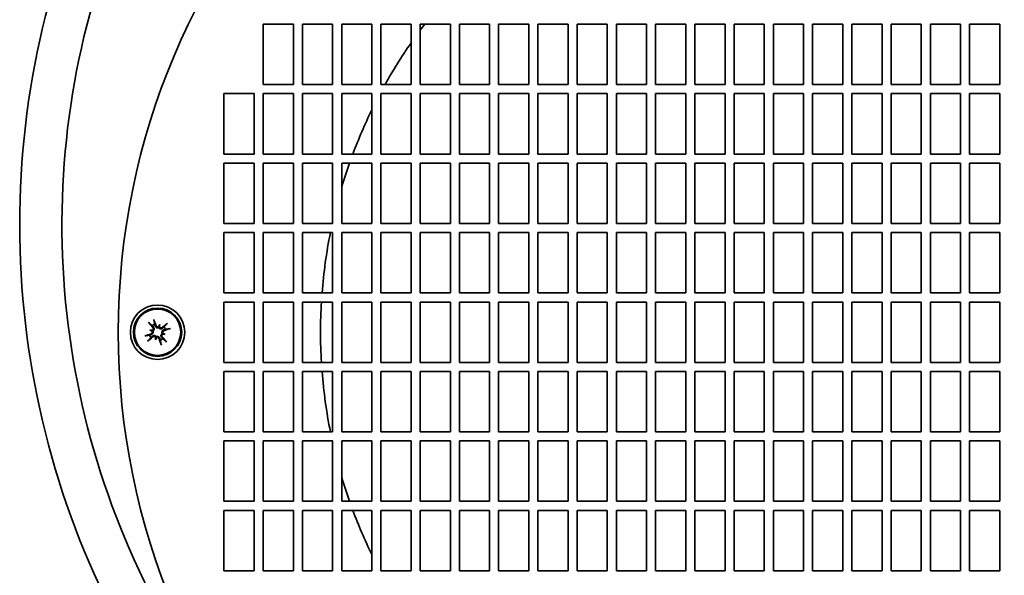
# Model space of a CAD drawing. Header units: millimetres. Extents: x 235 to 605, y 100 to 494.
# Tile 3 of 5: x 283 to 446, y 293 to 385. Entities that reach past the tile are written whole.
import ezdxf

# ---------------------------------------------------------------- set-up
doc = ezdxf.new("R2010")
doc.units = ezdxf.units.MM
doc.header["$LTSCALE"] = 2
doc.layers.add('Krawędzie widoczne(ISO)', color=7, linetype='Continuous', lineweight=35, true_color=0x262659)

msp = doc.modelspace()

# ---------------------------------------------------------------- linework, layer by layer
at = {"layer": 'Krawędzie widoczne(ISO)'}
for p, q in [((323.37, 374.39), (323.37, 384.39)), ((323.37, 384.39), (328.37, 384.39)), ((328.37, 384.39), (328.37, 374.39)), ((329.87, 374.39), (329.87, 384.39)), ((329.87, 384.39), (334.87, 384.39)), ((334.87, 384.39), (334.87, 374.39)), ((336.37, 374.39), (336.37, 384.39)), ((336.37, 384.39), (341.37, 384.39)), ((341.37, 384.39), (341.37, 374.39)), ((342.87, 374.39), (342.87, 384.39)), ((342.87, 384.39), (347.87, 384.39)), ((347.87, 384.39), (347.87, 374.39)), ((349.37, 374.39), (349.37, 384.39)), ((349.37, 384.39), (354.37, 384.39)), ((354.37, 384.39), (354.37, 374.39)), ((355.87, 374.39), (355.87, 384.39)), ((355.87, 384.39), (360.87, 384.39)), ((360.87, 384.39), (360.87, 374.39)), ((362.37, 374.39), (362.37, 384.39)), ((362.37, 384.39), (367.37, 384.39)), ((367.37, 384.39), (367.37, 374.39)), ((368.87, 374.39), (368.87, 384.39)), ((368.87, 384.39), (373.87, 384.39)), ((373.87, 384.39), (373.87, 374.39)), ((375.37, 374.39), (375.37, 384.39)), ((375.37, 384.39), (380.37, 384.39)), ((380.37, 384.39), (380.37, 374.39)), ((381.87, 374.39), (381.87, 384.39)), ((381.87, 384.39), (386.87, 384.39)), ((386.87, 384.39), (386.87, 374.39)), ((388.37, 374.39), (388.37, 384.39)), ((388.37, 384.39), (393.37, 384.39)), ((393.37, 384.39), (393.37, 374.39)), ((394.87, 374.39), (394.87, 384.39)), ((394.87, 384.39), (399.87, 384.39)), ((399.87, 384.39), (399.87, 374.39)), ((401.37, 374.39), (401.37, 384.39)), ((401.37, 384.39), (406.37, 384.39)), ((406.37, 384.39), (406.37, 374.39)), ((407.87, 374.39), (407.87, 384.39)), ((407.87, 384.39), (412.87, 384.39)), ((412.87, 384.39), (412.87, 374.39)), ((414.37, 374.39), (414.37, 384.39)), ((414.37, 384.39), (419.37, 384.39)), ((419.37, 384.39), (419.37, 374.39)), ((420.87, 374.39), (420.87, 384.39)), ((420.87, 384.39), (425.87, 384.39)), ((425.87, 384.39), (425.87, 374.39)), ((427.37, 374.39), (427.37, 384.39)), ((427.37, 384.39), (432.37, 384.39)), ((432.37, 384.39), (432.37, 374.39)), ((433.87, 374.39), (433.87, 384.39)), ((433.87, 384.39), (438.87, 384.39)), ((438.87, 384.39), (438.87, 374.39)), ((440.37, 374.39), (440.37, 384.39)), ((440.37, 384.39), (445.37, 384.39)), ((445.37, 384.39), (445.37, 374.39)), ((328.37, 374.39), (323.37, 374.39)), ((334.87, 374.39), (329.87, 374.39)), ((341.37, 374.39), (336.37, 374.39)), ((347.87, 374.39), (342.87, 374.39)), ((354.37, 374.39), (349.37, 374.39)), ((360.87, 374.39), (355.87, 374.39)), ((367.37, 374.39), (362.37, 374.39)), ((373.87, 374.39), (368.87, 374.39)), ((380.37, 374.39), (375.37, 374.39)), ((386.87, 374.39), (381.87, 374.39)), ((393.37, 374.39), (388.37, 374.39)), ((399.87, 374.39), (394.87, 374.39)), ((406.37, 374.39), (401.37, 374.39)), ((412.87, 374.39), (407.87, 374.39)), ((419.37, 374.39), (414.37, 374.39)), ((425.87, 374.39), (420.87, 374.39)), ((432.37, 374.39), (427.37, 374.39)), ((438.87, 374.39), (433.87, 374.39)), ((445.37, 374.39), (440.37, 374.39)), ((316.87, 362.89), (316.87, 372.89)), ((316.87, 372.89), (321.87, 372.89)), ((321.87, 372.89), (321.87, 362.89)), ((323.37, 362.89), (323.37, 372.89)), ((323.37, 372.89), (328.37, 372.89)), ((328.37, 372.89), (328.37, 362.89)), ((329.87, 362.89), (329.87, 372.89)), ((329.87, 372.89), (334.87, 372.89)), ((334.87, 372.89), (334.87, 362.89)), ((336.37, 362.89), (336.37, 372.89)), ((336.37, 372.89), (341.37, 372.89)), ((341.37, 372.89), (341.37, 362.89)), ((342.87, 362.89), (342.87, 372.89)), ((342.87, 372.89), (347.87, 372.89)), ((347.87, 372.89), (347.87, 362.89)), ((349.37, 362.89), (349.37, 372.89)), ((349.37, 372.89), (354.37, 372.89)), ((354.37, 372.89), (354.37, 362.89)), ((355.87, 362.89), (355.87, 372.89)), ((355.87, 372.89), (360.87, 372.89)), ((360.87, 372.89), (360.87, 362.89)), ((362.37, 362.89), (362.37, 372.89)), ((362.37, 372.89), (367.37, 372.89)), ((367.37, 372.89), (367.37, 362.89)), ((368.87, 362.89), (368.87, 372.89)), ((368.87, 372.89), (373.87, 372.89)), ((373.87, 372.89), (373.87, 362.89)), ((375.37, 362.89), (375.37, 372.89)), ((375.37, 372.89), (380.37, 372.89)), ((380.37, 372.89), (380.37, 362.89)), ((381.87, 362.89), (381.87, 372.89)), ((381.87, 372.89), (386.87, 372.89)), ((386.87, 372.89), (386.87, 362.89)), ((388.37, 362.89), (388.37, 372.89)), ((388.37, 372.89), (393.37, 372.89)), ((393.37, 372.89), (393.37, 362.89)), ((394.87, 362.89), (394.87, 372.89)), ((394.87, 372.89), (399.87, 372.89)), ((399.87, 372.89), (399.87, 362.89)), ((401.37, 362.89), (401.37, 372.89)), ((401.37, 372.89), (406.37, 372.89)), ((406.37, 372.89), (406.37, 362.89)), ((407.87, 362.89), (407.87, 372.89)), ((407.87, 372.89), (412.87, 372.89)), ((412.87, 372.89), (412.87, 362.89)), ((414.37, 362.89), (414.37, 372.89)), ((414.37, 372.89), (419.37, 372.89)), ((419.37, 372.89), (419.37, 362.89)), ((420.87, 362.89), (420.87, 372.89)), ((420.87, 372.89), (425.87, 372.89)), ((425.87, 372.89), (425.87, 362.89)), ((427.37, 362.89), (427.37, 372.89)), ((427.37, 372.89), (432.37, 372.89)), ((432.37, 372.89), (432.37, 362.89)), ((433.87, 362.89), (433.87, 372.89)), ((433.87, 372.89), (438.87, 372.89)), ((438.87, 372.89), (438.87, 362.89)), ((440.37, 362.89), (440.37, 372.89)), ((440.37, 372.89), (445.37, 372.89)), ((445.37, 372.89), (445.37, 362.89)), ((321.87, 362.89), (316.87, 362.89)), ((328.37, 362.89), (323.37, 362.89)), ((334.87, 362.89), (329.87, 362.89)), ((341.37, 362.89), (336.37, 362.89)), ((347.87, 362.89), (342.87, 362.89)), ((354.37, 362.89), (349.37, 362.89)), ((360.87, 362.89), (355.87, 362.89)), ((367.37, 362.89), (362.37, 362.89)), ((373.87, 362.89), (368.87, 362.89)), ((380.37, 362.89), (375.37, 362.89)), ((386.87, 362.89), (381.87, 362.89)), ((393.37, 362.89), (388.37, 362.89)), ((399.87, 362.89), (394.87, 362.89)), ((406.37, 362.89), (401.37, 362.89)), ((412.87, 362.89), (407.87, 362.89)), ((419.37, 362.89), (414.37, 362.89)), ((425.87, 362.89), (420.87, 362.89)), ((432.37, 362.89), (427.37, 362.89)), ((438.87, 362.89), (433.87, 362.89)), ((445.37, 362.89), (440.37, 362.89)), ((316.87, 351.39), (316.87, 361.39)), ((316.87, 361.39), (321.87, 361.39)), ((321.87, 361.39), (321.87, 351.39)), ((323.37, 351.39), (323.37, 361.39)), ((323.37, 361.39), (328.37, 361.39)), ((328.37, 361.39), (328.37, 351.39)), ((329.87, 351.39), (329.87, 361.39)), ((329.87, 361.39), (334.87, 361.39)), ((334.87, 361.39), (334.87, 351.39)), ((336.37, 351.39), (336.37, 361.39)), ((336.37, 361.39), (341.37, 361.39)), ((341.37, 361.39), (341.37, 351.39)), ((342.87, 351.39), (342.87, 361.39)), ((342.87, 361.39), (347.87, 361.39)), ((347.87, 361.39), (347.87, 351.39)), ((349.37, 351.39), (349.37, 361.39)), ((349.37, 361.39), (354.37, 361.39)), ((354.37, 361.39), (354.37, 351.39)), ((355.87, 351.39), (355.87, 361.39)), ((355.87, 361.39), (360.87, 361.39)), ((360.87, 361.39), (360.87, 351.39)), ((362.37, 351.39), (362.37, 361.39)), ((362.37, 361.39), (367.37, 361.39)), ((367.37, 361.39), (367.37, 351.39)), ((368.87, 351.39), (368.87, 361.39)), ((368.87, 361.39), (373.87, 361.39)), ((373.87, 361.39), (373.87, 351.39)), ((375.37, 351.39), (375.37, 361.39)), ((375.37, 361.39), (380.37, 361.39)), ((380.37, 361.39), (380.37, 351.39)), ((381.87, 351.39), (381.87, 361.39)), ((381.87, 361.39), (386.87, 361.39)), ((386.87, 361.39), (386.87, 351.39)), ((388.37, 351.39), (388.37, 361.39)), ((388.37, 361.39), (393.37, 361.39)), ((393.37, 361.39), (393.37, 351.39)), ((394.87, 351.39), (394.87, 361.39)), ((394.87, 361.39), (399.87, 361.39)), ((399.87, 361.39), (399.87, 351.39)), ((401.37, 351.39), (401.37, 361.39)), ((401.37, 361.39), (406.37, 361.39)), ((406.37, 361.39), (406.37, 351.39)), ((407.87, 351.39), (407.87, 361.39)), ((407.87, 361.39), (412.87, 361.39)), ((412.87, 361.39), (412.87, 351.39)), ((414.37, 351.39), (414.37, 361.39)), ((414.37, 361.39), (419.37, 361.39)), ((419.37, 361.39), (419.37, 351.39)), ((420.87, 351.39), (420.87, 361.39)), ((420.87, 361.39), (425.87, 361.39)), ((425.87, 361.39), (425.87, 351.39)), ((427.37, 351.39), (427.37, 361.39)), ((427.37, 361.39), (432.37, 361.39)), ((432.37, 361.39), (432.37, 351.39)), ((433.87, 351.39), (433.87, 361.39)), ((433.87, 361.39), (438.87, 361.39)), ((438.87, 361.39), (438.87, 351.39)), ((440.37, 351.39), (440.37, 361.39)), ((440.37, 361.39), (445.37, 361.39)), ((445.37, 361.39), (445.37, 351.39)), ((321.87, 351.39), (316.87, 351.39)), ((328.37, 351.39), (323.37, 351.39)), ((334.87, 351.39), (329.87, 351.39)), ((341.37, 351.39), (336.37, 351.39)), ((347.87, 351.39), (342.87, 351.39)), ((354.37, 351.39), (349.37, 351.39)), ((360.87, 351.39), (355.87, 351.39)), ((367.37, 351.39), (362.37, 351.39)), ((373.87, 351.39), (368.87, 351.39)), ((380.37, 351.39), (375.37, 351.39)), ((386.87, 351.39), (381.87, 351.39)), ((393.37, 351.39), (388.37, 351.39)), ((399.87, 351.39), (394.87, 351.39)), ((406.37, 351.39), (401.37, 351.39)), ((412.87, 351.39), (407.87, 351.39)), ((419.37, 351.39), (414.37, 351.39)), ((425.87, 351.39), (420.87, 351.39)), ((432.37, 351.39), (427.37, 351.39)), ((438.87, 351.39), (433.87, 351.39)), ((445.37, 351.39), (440.37, 351.39)), ((316.87, 339.89), (316.87, 349.89)), ((316.87, 349.89), (321.87, 349.89)), ((321.87, 349.89), (321.87, 339.89)), ((323.37, 339.89), (323.37, 349.89)), ((323.37, 349.89), (328.37, 349.89)), ((328.37, 349.89), (328.37, 339.89)), ((329.87, 339.89), (329.87, 349.89)), ((329.87, 349.89), (334.87, 349.89)), ((334.87, 349.89), (334.87, 339.89)), ((336.37, 339.89), (336.37, 349.89)), ((336.37, 349.89), (341.37, 349.89)), ((341.37, 349.89), (341.37, 339.89)), ((342.87, 339.89), (342.87, 349.89)), ((342.87, 349.89), (347.87, 349.89)), ((347.87, 349.89), (347.87, 339.89)), ((349.37, 339.89), (349.37, 349.89)), ((349.37, 349.89), (354.37, 349.89)), ((354.37, 349.89), (354.37, 339.89)), ((355.87, 339.89), (355.87, 349.89)), ((355.87, 349.89), (360.87, 349.89)), ((360.87, 349.89), (360.87, 339.89)), ((362.37, 339.89), (362.37, 349.89)), ((362.37, 349.89), (367.37, 349.89)), ((367.37, 349.89), (367.37, 339.89)), ((368.87, 339.89), (368.87, 349.89)), ((368.87, 349.89), (373.87, 349.89)), ((373.87, 349.89), (373.87, 339.89)), ((375.37, 339.89), (375.37, 349.89)), ((375.37, 349.89), (380.37, 349.89)), ((380.37, 349.89), (380.37, 339.89)), ((381.87, 339.89), (381.87, 349.89)), ((381.87, 349.89), (386.87, 349.89)), ((386.87, 349.89), (386.87, 339.89)), ((388.37, 339.89), (388.37, 349.89)), ((388.37, 349.89), (393.37, 349.89)), ((393.37, 349.89), (393.37, 339.89)), ((394.87, 339.89), (394.87, 349.89)), ((394.87, 349.89), (399.87, 349.89)), ((399.87, 349.89), (399.87, 339.89)), ((401.37, 339.89), (401.37, 349.89)), ((401.37, 349.89), (406.37, 349.89)), ((406.37, 349.89), (406.37, 339.89)), ((407.87, 339.89), (407.87, 349.89)), ((407.87, 349.89), (412.87, 349.89)), ((412.87, 349.89), (412.87, 339.89)), ((414.37, 339.89), (414.37, 349.89)), ((414.37, 349.89), (419.37, 349.89)), ((419.37, 349.89), (419.37, 339.89)), ((420.87, 339.89), (420.87, 349.89)), ((420.87, 349.89), (425.87, 349.89)), ((425.87, 349.89), (425.87, 339.89)), ((427.37, 339.89), (427.37, 349.89)), ((427.37, 349.89), (432.37, 349.89)), ((432.37, 349.89), (432.37, 339.89)), ((433.87, 339.89), (433.87, 349.89)), ((433.87, 349.89), (438.87, 349.89)), ((438.87, 349.89), (438.87, 339.89)), ((440.37, 339.89), (440.37, 349.89)), ((440.37, 349.89), (445.37, 349.89)), ((445.37, 349.89), (445.37, 339.89)), ((321.87, 339.89), (316.87, 339.89)), ((328.37, 339.89), (323.37, 339.89)), ((334.87, 339.89), (329.87, 339.89)), ((341.37, 339.89), (336.37, 339.89)), ((347.87, 339.89), (342.87, 339.89)), ((354.37, 339.89), (349.37, 339.89)), ((360.87, 339.89), (355.87, 339.89)), ((367.37, 339.89), (362.37, 339.89)), ((373.87, 339.89), (368.87, 339.89)), ((380.37, 339.89), (375.37, 339.89)), ((386.87, 339.89), (381.87, 339.89)), ((393.37, 339.89), (388.37, 339.89)), ((399.87, 339.89), (394.87, 339.89)), ((406.37, 339.89), (401.37, 339.89)), ((412.87, 339.89), (407.87, 339.89)), ((419.37, 339.89), (414.37, 339.89)), ((425.87, 339.89), (420.87, 339.89)), ((432.37, 339.89), (427.37, 339.89)), ((438.87, 339.89), (433.87, 339.89)), ((445.37, 339.89), (440.37, 339.89)), ((316.87, 328.39), (316.87, 338.39)), ((316.87, 338.39), (321.87, 338.39)), ((321.87, 338.39), (321.87, 328.39)), ((323.37, 328.39), (323.37, 338.39)), ((323.37, 338.39), (328.37, 338.39)), ((328.37, 338.39), (328.37, 328.39)), ((329.87, 328.39), (329.87, 338.39)), ((329.87, 338.39), (334.87, 338.39)), ((334.87, 338.39), (334.87, 328.39)), ((336.37, 328.39), (336.37, 338.39)), ((336.37, 338.39), (341.37, 338.39)), ((341.37, 338.39), (341.37, 328.39)), ((342.87, 328.39), (342.87, 338.39)), ((342.87, 338.39), (347.87, 338.39)), ((347.87, 338.39), (347.87, 328.39)), ((349.37, 328.39), (349.37, 338.39)), ((349.37, 338.39), (354.37, 338.39)), ((354.37, 338.39), (354.37, 328.39)), ((355.87, 328.39), (355.87, 338.39)), ((355.87, 338.39), (360.87, 338.39)), ((360.87, 338.39), (360.87, 328.39)), ((362.37, 328.39), (362.37, 338.39)), ((362.37, 338.39), (367.37, 338.39)), ((367.37, 338.39), (367.37, 328.39)), ((368.87, 328.39), (368.87, 338.39)), ((368.87, 338.39), (373.87, 338.39)), ((373.87, 338.39), (373.87, 328.39)), ((375.37, 328.39), (375.37, 338.39)), ((375.37, 338.39), (380.37, 338.39)), ((380.37, 338.39), (380.37, 328.39)), ((381.87, 328.39), (381.87, 338.39)), ((381.87, 338.39), (386.87, 338.39)), ((386.87, 338.39), (386.87, 328.39)), ((388.37, 328.39), (388.37, 338.39)), ((388.37, 338.39), (393.37, 338.39)), ((393.37, 338.39), (393.37, 328.39)), ((394.87, 328.39), (394.87, 338.39)), ((394.87, 338.39), (399.87, 338.39)), ((399.87, 338.39), (399.87, 328.39)), ((401.37, 328.39), (401.37, 338.39)), ((401.37, 338.39), (406.37, 338.39)), ((406.37, 338.39), (406.37, 328.39)), ((407.87, 328.39), (407.87, 338.39)), ((407.87, 338.39), (412.87, 338.39)), ((412.87, 338.39), (412.87, 328.39)), ((414.37, 328.39), (414.37, 338.39)), ((414.37, 338.39), (419.37, 338.39)), ((419.37, 338.39), (419.37, 328.39)), ((420.87, 328.39), (420.87, 338.39)), ((420.87, 338.39), (425.87, 338.39)), ((425.87, 338.39), (425.87, 328.39)), ((427.37, 328.39), (427.37, 338.39)), ((427.37, 338.39), (432.37, 338.39)), ((432.37, 338.39), (432.37, 328.39)), ((433.87, 328.39), (433.87, 338.39)), ((433.87, 338.39), (438.87, 338.39)), ((438.87, 338.39), (438.87, 328.39)), ((440.37, 328.39), (440.37, 338.39)), ((440.37, 338.39), (445.37, 338.39)), ((445.37, 338.39), (445.37, 328.39)), ((306.15, 334.38), (306.08, 334.13)), ((306.23, 334.66), (306.15, 334.38)), ((304.59, 333.75), (304.87, 333.67)), ((304.87, 333.67), (305.12, 333.6)), ((306.87, 333.11), (306.62, 333.18)), ((307.14, 333.03), (306.87, 333.11)), ((305.51, 332.11), (305.59, 332.39)), ((305.59, 332.39), (305.66, 332.64)), ((321.87, 328.39), (316.87, 328.39)), ((328.37, 328.39), (323.37, 328.39)), ((334.87, 328.39), (329.87, 328.39)), ((341.37, 328.39), (336.37, 328.39)), ((347.87, 328.39), (342.87, 328.39)), ((354.37, 328.39), (349.37, 328.39)), ((360.87, 328.39), (355.87, 328.39)), ((367.37, 328.39), (362.37, 328.39)), ((373.87, 328.39), (368.87, 328.39)), ((380.37, 328.39), (375.37, 328.39)), ((386.87, 328.39), (381.87, 328.39)), ((393.37, 328.39), (388.37, 328.39)), ((399.87, 328.39), (394.87, 328.39)), ((406.37, 328.39), (401.37, 328.39)), ((412.87, 328.39), (407.87, 328.39)), ((419.37, 328.39), (414.37, 328.39)), ((425.87, 328.39), (420.87, 328.39)), ((432.37, 328.39), (427.37, 328.39)), ((438.87, 328.39), (433.87, 328.39)), ((445.37, 328.39), (440.37, 328.39)), ((316.87, 316.89), (316.87, 326.89)), ((316.87, 326.89), (321.87, 326.89)), ((321.87, 326.89), (321.87, 316.89)), ((323.37, 316.89), (323.37, 326.89)), ((323.37, 326.89), (328.37, 326.89)), ((328.37, 326.89), (328.37, 316.89)), ((329.87, 316.89), (329.87, 326.89)), ((329.87, 326.89), (334.87, 326.89)), ((334.87, 326.89), (334.87, 316.89)), ((336.37, 316.89), (336.37, 326.89)), ((336.37, 326.89), (341.37, 326.89)), ((341.37, 326.89), (341.37, 316.89)), ((342.87, 316.89), (342.87, 326.89)), ((342.87, 326.89), (347.87, 326.89)), ((347.87, 326.89), (347.87, 316.89)), ((349.37, 316.89), (349.37, 326.89)), ((349.37, 326.89), (354.37, 326.89)), ((354.37, 326.89), (354.37, 316.89)), ((355.87, 316.89), (355.87, 326.89)), ((355.87, 326.89), (360.87, 326.89)), ((360.87, 326.89), (360.87, 316.89)), ((362.37, 316.89), (362.37, 326.89)), ((362.37, 326.89), (367.37, 326.89)), ((367.37, 326.89), (367.37, 316.89)), ((368.87, 316.89), (368.87, 326.89)), ((368.87, 326.89), (373.87, 326.89)), ((373.87, 326.89), (373.87, 316.89)), ((375.37, 316.89), (375.37, 326.89)), ((375.37, 326.89), (380.37, 326.89)), ((380.37, 326.89), (380.37, 316.89)), ((381.87, 316.89), (381.87, 326.89)), ((381.87, 326.89), (386.87, 326.89)), ((386.87, 326.89), (386.87, 316.89)), ((388.37, 316.89), (388.37, 326.89)), ((388.37, 326.89), (393.37, 326.89)), ((393.37, 326.89), (393.37, 316.89)), ((394.87, 316.89), (394.87, 326.89)), ((394.87, 326.89), (399.87, 326.89)), ((399.87, 326.89), (399.87, 316.89)), ((401.37, 316.89), (401.37, 326.89)), ((401.37, 326.89), (406.37, 326.89)), ((406.37, 326.89), (406.37, 316.89)), ((407.87, 316.89), (407.87, 326.89)), ((407.87, 326.89), (412.87, 326.89)), ((412.87, 326.89), (412.87, 316.89)), ((414.37, 316.89), (414.37, 326.89)), ((414.37, 326.89), (419.37, 326.89)), ((419.37, 326.89), (419.37, 316.89)), ((420.87, 316.89), (420.87, 326.89)), ((420.87, 326.89), (425.87, 326.89)), ((425.87, 326.89), (425.87, 316.89)), ((427.37, 316.89), (427.37, 326.89)), ((427.37, 326.89), (432.37, 326.89)), ((432.37, 326.89), (432.37, 316.89)), ((433.87, 316.89), (433.87, 326.89)), ((433.87, 326.89), (438.87, 326.89)), ((438.87, 326.89), (438.87, 316.89)), ((440.37, 316.89), (440.37, 326.89)), ((440.37, 326.89), (445.37, 326.89)), ((445.37, 326.89), (445.37, 316.89)), ((321.87, 316.89), (316.87, 316.89)), ((328.37, 316.89), (323.37, 316.89)), ((334.87, 316.89), (329.87, 316.89)), ((341.37, 316.89), (336.37, 316.89)), ((347.87, 316.89), (342.87, 316.89)), ((354.37, 316.89), (349.37, 316.89)), ((360.87, 316.89), (355.87, 316.89)), ((367.37, 316.89), (362.37, 316.89)), ((373.87, 316.89), (368.87, 316.89)), ((380.37, 316.89), (375.37, 316.89)), ((386.87, 316.89), (381.87, 316.89)), ((393.37, 316.89), (388.37, 316.89)), ((399.87, 316.89), (394.87, 316.89)), ((406.37, 316.89), (401.37, 316.89)), ((412.87, 316.89), (407.87, 316.89)), ((419.37, 316.89), (414.37, 316.89)), ((425.87, 316.89), (420.87, 316.89)), ((432.37, 316.89), (427.37, 316.89)), ((438.87, 316.89), (433.87, 316.89)), ((445.37, 316.89), (440.37, 316.89)), ((316.87, 305.39), (316.87, 315.39)), ((316.87, 315.39), (321.87, 315.39)), ((321.87, 315.39), (321.87, 305.39)), ((323.37, 305.39), (323.37, 315.39)), ((323.37, 315.39), (328.37, 315.39)), ((328.37, 315.39), (328.37, 305.39)), ((329.87, 305.39), (329.87, 315.39)), ((329.87, 315.39), (334.87, 315.39)), ((334.87, 315.39), (334.87, 305.39)), ((336.37, 305.39), (336.37, 315.39)), ((336.37, 315.39), (341.37, 315.39)), ((341.37, 315.39), (341.37, 305.39)), ((342.87, 305.39), (342.87, 315.39)), ((342.87, 315.39), (347.87, 315.39)), ((347.87, 315.39), (347.87, 305.39)), ((349.37, 305.39), (349.37, 315.39)), ((349.37, 315.39), (354.37, 315.39)), ((354.37, 315.39), (354.37, 305.39)), ((355.87, 305.39), (355.87, 315.39)), ((355.87, 315.39), (360.87, 315.39)), ((360.87, 315.39), (360.87, 305.39)), ((362.37, 305.39), (362.37, 315.39)), ((362.37, 315.39), (367.37, 315.39)), ((367.37, 315.39), (367.37, 305.39)), ((368.87, 305.39), (368.87, 315.39)), ((368.87, 315.39), (373.87, 315.39)), ((373.87, 315.39), (373.87, 305.39)), ((375.37, 305.39), (375.37, 315.39)), ((375.37, 315.39), (380.37, 315.39)), ((380.37, 315.39), (380.37, 305.39)), ((381.87, 305.39), (381.87, 315.39)), ((381.87, 315.39), (386.87, 315.39)), ((386.87, 315.39), (386.87, 305.39)), ((388.37, 305.39), (388.37, 315.39)), ((388.37, 315.39), (393.37, 315.39)), ((393.37, 315.39), (393.37, 305.39)), ((394.87, 305.39), (394.87, 315.39)), ((394.87, 315.39), (399.87, 315.39)), ((399.87, 315.39), (399.87, 305.39)), ((401.37, 305.39), (401.37, 315.39)), ((401.37, 315.39), (406.37, 315.39)), ((406.37, 315.39), (406.37, 305.39)), ((407.87, 305.39), (407.87, 315.39)), ((407.87, 315.39), (412.87, 315.39)), ((412.87, 315.39), (412.87, 305.39)), ((414.37, 305.39), (414.37, 315.39)), ((414.37, 315.39), (419.37, 315.39)), ((419.37, 315.39), (419.37, 305.39)), ((420.87, 305.39), (420.87, 315.39)), ((420.87, 315.39), (425.87, 315.39)), ((425.87, 315.39), (425.87, 305.39)), ((427.37, 305.39), (427.37, 315.39)), ((427.37, 315.39), (432.37, 315.39)), ((432.37, 315.39), (432.37, 305.39)), ((433.87, 305.39), (433.87, 315.39)), ((433.87, 315.39), (438.87, 315.39)), ((438.87, 315.39), (438.87, 305.39)), ((440.37, 305.39), (440.37, 315.39)), ((440.37, 315.39), (445.37, 315.39)), ((445.37, 315.39), (445.37, 305.39)), ((321.87, 305.39), (316.87, 305.39)), ((328.37, 305.39), (323.37, 305.39)), ((334.87, 305.39), (329.87, 305.39)), ((341.37, 305.39), (336.37, 305.39)), ((347.87, 305.39), (342.87, 305.39)), ((354.37, 305.39), (349.37, 305.39)), ((360.87, 305.39), (355.87, 305.39)), ((367.37, 305.39), (362.37, 305.39)), ((373.87, 305.39), (368.87, 305.39)), ((380.37, 305.39), (375.37, 305.39)), ((386.87, 305.39), (381.87, 305.39)), ((393.37, 305.39), (388.37, 305.39)), ((399.87, 305.39), (394.87, 305.39)), ((406.37, 305.39), (401.37, 305.39)), ((412.87, 305.39), (407.87, 305.39)), ((419.37, 305.39), (414.37, 305.39)), ((425.87, 305.39), (420.87, 305.39)), ((432.37, 305.39), (427.37, 305.39)), ((438.87, 305.39), (433.87, 305.39)), ((445.37, 305.39), (440.37, 305.39)), ((316.87, 293.89), (316.87, 303.89)), ((316.87, 303.89), (321.87, 303.89)), ((321.87, 303.89), (321.87, 293.89)), ((323.37, 293.89), (323.37, 303.89)), ((323.37, 303.89), (328.37, 303.89)), ((328.37, 303.89), (328.37, 293.89)), ((329.87, 293.89), (329.87, 303.89)), ((329.87, 303.89), (334.87, 303.89)), ((334.87, 303.89), (334.87, 293.89)), ((336.37, 293.89), (336.37, 303.89)), ((336.37, 303.89), (341.37, 303.89)), ((341.37, 303.89), (341.37, 293.89)), ((342.87, 293.89), (342.87, 303.89)), ((342.87, 303.89), (347.87, 303.89)), ((347.87, 303.89), (347.87, 293.89)), ((349.37, 293.89), (349.37, 303.89)), ((349.37, 303.89), (354.37, 303.89)), ((354.37, 303.89), (354.37, 293.89)), ((355.87, 293.89), (355.87, 303.89)), ((355.87, 303.89), (360.87, 303.89)), ((360.87, 303.89), (360.87, 293.89)), ((362.37, 293.89), (362.37, 303.89)), ((362.37, 303.89), (367.37, 303.89)), ((367.37, 303.89), (367.37, 293.89)), ((368.87, 293.89), (368.87, 303.89)), ((368.87, 303.89), (373.87, 303.89)), ((373.87, 303.89), (373.87, 293.89)), ((375.37, 293.89), (375.37, 303.89)), ((375.37, 303.89), (380.37, 303.89)), ((380.37, 303.89), (380.37, 293.89)), ((381.87, 293.89), (381.87, 303.89)), ((381.87, 303.89), (386.87, 303.89)), ((386.87, 303.89), (386.87, 293.89)), ((388.37, 293.89), (388.37, 303.89)), ((388.37, 303.89), (393.37, 303.89)), ((393.37, 303.89), (393.37, 293.89)), ((394.87, 293.89), (394.87, 303.89)), ((394.87, 303.89), (399.87, 303.89)), ((399.87, 303.89), (399.87, 293.89)), ((401.37, 293.89), (401.37, 303.89)), ((401.37, 303.89), (406.37, 303.89)), ((406.37, 303.89), (406.37, 293.89)), ((407.87, 293.89), (407.87, 303.89)), ((407.87, 303.89), (412.87, 303.89)), ((412.87, 303.89), (412.87, 293.89)), ((414.37, 293.89), (414.37, 303.89)), ((414.37, 303.89), (419.37, 303.89)), ((419.37, 303.89), (419.37, 293.89)), ((420.87, 293.89), (420.87, 303.89)), ((420.87, 303.89), (425.87, 303.89)), ((425.87, 303.89), (425.87, 293.89)), ((427.37, 293.89), (427.37, 303.89)), ((427.37, 303.89), (432.37, 303.89)), ((432.37, 303.89), (432.37, 293.89)), ((433.87, 293.89), (433.87, 303.89)), ((433.87, 303.89), (438.87, 303.89)), ((438.87, 303.89), (438.87, 293.89)), ((440.37, 293.89), (440.37, 303.89)), ((440.37, 303.89), (445.37, 303.89)), ((445.37, 303.89), (445.37, 293.89)), ((321.87, 293.89), (316.87, 293.89)), ((328.37, 293.89), (323.37, 293.89)), ((334.87, 293.89), (329.87, 293.89)), ((341.37, 293.89), (336.37, 293.89)), ((347.87, 293.89), (342.87, 293.89)), ((354.37, 293.89), (349.37, 293.89)), ((360.87, 293.89), (355.87, 293.89)), ((367.37, 293.89), (362.37, 293.89)), ((373.87, 293.89), (368.87, 293.89)), ((380.37, 293.89), (375.37, 293.89)), ((386.87, 293.89), (381.87, 293.89)), ((393.37, 293.89), (388.37, 293.89)), ((399.87, 293.89), (394.87, 293.89)), ((406.37, 293.89), (401.37, 293.89)), ((412.87, 293.89), (407.87, 293.89)), ((419.37, 293.89), (414.37, 293.89)), ((425.87, 293.89), (420.87, 293.89)), ((432.37, 293.89), (427.37, 293.89)), ((438.87, 293.89), (433.87, 293.89)), ((445.37, 293.89), (440.37, 293.89))]:
    msp.add_line(p, q, dxfattribs=at)
for centre, radius in [((416.87, 333.39), 117.5), ((305.87, 333.39), 4.5), ((305.87, 333.39), 4), ((305.87, 333.39), 3.84)]:
    msp.add_circle(centre, radius, dxfattribs=at)
for centre, radius, start, end in [((424.61, 351.18), 141.57, 103.9502, 210.8679), ((424.61, 351.18), 134.57, 103.9502, 209.3576), ((416.87, 333.39), 84, 142.6168, 143.4725), ((416.87, 333.39), 84, 145.2281, 150.7845), ((416.87, 333.39), 84, 154.002, 159.4399), ((416.87, 333.39), 84, 160.5288, 163.4022), ((416.87, 333.39), 84, 167.4721, 167.6264), ((416.87, 333.39), 84, 168.6718, 175.562), ((416.87, 333.39), 84, 176.5875, 183.4125), ((305.87, 333.39), 1.4, 109.7272, 128.8543), ((305.87, 333.39), 1.4, 199.7272, 218.8543), ((305.87, 333.39), 1.4, 19.7272, 38.8543), ((305.87, 333.39), 1.4, 289.7272, 308.8543), ((416.87, 333.39), 84, 184.438, 191.3282), ((416.87, 333.39), 84, 192.3736, 192.5279), ((416.87, 333.39), 84, 196.5978, 199.4712), ((416.87, 333.39), 84, 200.5601, 205.998)]:
    msp.add_arc(centre, radius, start, end, dxfattribs=at)
for centre, major_axis, ratio, start_param, end_param in [((304.45, 334.99), (0.132, -0.159), 0.087423, 4.369002, 5.824177), ((306.21, 333.67), (4.14, -4.99), 0.087156, 4.364802, 4.542949), ((305.24, 335.43), (-0.067, 0.195), 0.087423, 3.600601, 5.055776), ((305.45, 333.24), (-2.1, 6.14), 0.087156, 4.881829, 5.059976), ((308.36, 332.44), (2.04, 5.35), 0.5, 1.338324, 1.409861), ((305.94, 334.54), (-0.246, 0.094), 0.988452, 2.363331, 2.867585), ((306.41, 334.4), (-0.259, 0.048), 0.988452, 0.274008, 0.778262), ((303.25, 333.88), (-1.05, -5.63), 0.5, 1.731732, 1.803269), ((306.15, 333.04), (-4.99, -4.14), 0.087156, 4.364802, 4.542949), ((307.47, 334.81), (-0.159, -0.132), 0.087423, 4.369002, 5.824177), ((306.01, 332.96), (-6.14, -2.1), 0.087156, 4.881829, 5.059976), ((303.82, 332.76), (-0.195, -0.067), 0.087423, 3.600601, 5.055776), ((305.38, 330.77), (5.63, -1.05), 0.5, 1.731732, 1.803269), ((306.82, 335.88), (-5.35, 2.04), 0.5, 1.338324, 1.409861), ((304.85, 333.93), (-0.048, -0.259), 0.988452, 0.274008, 0.778262), ((304.72, 333.45), (-0.094, -0.246), 0.988452, 2.363331, 2.867585), ((306.89, 332.84), (0.048, 0.259), 0.988452, 0.274008, 0.778262), ((306.36, 336.01), (-5.63, 1.05), 0.5, 1.731732, 1.803269), ((304.92, 330.9), (5.35, -2.04), 0.5, 1.338324, 1.409861), ((307.02, 333.32), (0.094, 0.246), 0.988452, 2.363331, 2.867585), ((305.73, 333.81), (6.14, 2.1), 0.087156, 4.881829, 5.059976), ((307.92, 334.01), (0.195, 0.067), 0.087423, 3.600601, 5.055776), ((305.58, 333.73), (4.99, 4.14), 0.087156, 4.364802, 4.542949), ((304.27, 331.97), (0.159, 0.132), 0.087423, 4.369002, 5.824177), ((308.49, 332.9), (1.05, 5.63), 0.5, 1.731732, 1.803269), ((303.38, 334.34), (-2.04, -5.35), 0.5, 1.338324, 1.409861), ((305.33, 332.37), (0.259, -0.048), 0.988452, 0.274008, 0.778262), ((305.8, 332.23), (0.246, -0.094), 0.988452, 2.363331, 2.867585), ((306.29, 333.53), (2.1, -6.14), 0.087156, 4.881829, 5.059976), ((306.5, 331.34), (0.067, -0.195), 0.087423, 3.600601, 5.055776), ((305.53, 333.1), (-4.14, 4.99), 0.087156, 4.364802, 4.542949), ((307.29, 331.78), (-0.132, 0.159), 0.087423, 4.369002, 5.824177)]:
    msp.add_ellipse(centre, major_axis=major_axis, ratio=ratio, start_param=start_param, end_param=end_param, dxfattribs=at)
for points, weights in [([(304.56, 334.84), (304.81, 334.63), (304.99, 334.48)], [1.00328287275, 1.01529400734, 1]), ([(304.99, 334.48), (305.11, 334.35), (305.2, 334.25)], [1, 1.12995779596, 1.25770150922]), ([(305.4, 334.7), (305.36, 334.94), (305.31, 335.26)], [1, 1.01529400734, 1.00328287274]), ([(305.48, 334.41), (305.45, 334.54), (305.4, 334.7)], [1.25770150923, 1.12995779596, 1]), ([(307.32, 334.69), (307.11, 334.44), (306.96, 334.26)], [1.00328287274, 1.01529400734, 1]), ([(304.55, 332.91), (304.32, 332.88), (304, 332.83)], [1, 1.01529400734, 1.00328287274]), ([(304.85, 333), (304.72, 332.96), (304.55, 332.91)], [1.25770150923, 1.12995779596, 1]), ([(304.78, 332.51), (304.91, 332.62), (305.01, 332.72)], [1, 1.12995779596, 1.25770150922]), ([(306.96, 334.26), (306.83, 334.15), (306.73, 334.06)], [1, 1.12995779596, 1.25770150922]), ([(306.89, 333.77), (307.02, 333.81), (307.19, 333.86)], [1.25770150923, 1.12995779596, 1]), ([(307.19, 333.86), (307.42, 333.9), (307.74, 333.95)], [1, 1.01529400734, 1.00328287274]), ([(304.42, 332.08), (304.63, 332.33), (304.78, 332.51)], [1.00328287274, 1.01529400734, 1]), ([(306.26, 332.36), (306.29, 332.23), (306.34, 332.07)], [1.25770150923, 1.12995779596, 1]), ([(306.34, 332.07), (306.38, 331.84), (306.43, 331.51)], [1, 1.01529400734, 1.00328287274]), ([(306.75, 332.3), (306.63, 332.42), (306.54, 332.52)], [1, 1.12995779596, 1.25770150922]), ([(307.18, 331.93), (306.93, 332.14), (306.75, 332.3)], [1.00328287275, 1.01529400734, 1])]:
    msp.add_rational_spline(points, weights, degree=2, dxfattribs=at)
for points, knots in [([(306.08, 334.13), (306.06, 334.12), (306.04, 334.12), (305.97, 334.1), (305.93, 334.09), (305.85, 334.09), (305.8, 334.1), (305.73, 334.13), (305.69, 334.15), (305.62, 334.19), (305.59, 334.23), (305.53, 334.3), (305.51, 334.34), (305.49, 334.38), (305.49, 334.39), (305.49, 334.4), (305.48, 334.41)], [-0.07174341, -0.07174341, -0.07174341, -0.07174341, -0.06470547, -0.06470547, -0.05258598, -0.05258598, -0.0404665, -0.0404665, -0.02834702, -0.02834702, -0.01417351, -0.01417351, 0, 0, 0, 0.00397094, 0.00397094, 0.00397094, 0.00397094]), ([(306.05, 334.3), (306.05, 334.3), (306.04, 334.3), (306.01, 334.28), (305.97, 334.27), (305.9, 334.26), (305.86, 334.26), (305.79, 334.28), (305.75, 334.3), (305.69, 334.35), (305.66, 334.38), (305.64, 334.42), (305.63, 334.44), (305.62, 334.46)], [-0.15827539, -0.15827539, -0.15827539, -0.15827539, -0.15764996, -0.15764996, -0.14669212, -0.14669212, -0.13573428, -0.13573428, -0.12469501, -0.12469501, -0.11365575, -0.11365575, -0.10828626, -0.10828626, -0.10828626, -0.10828626]), ([(304.96, 333.56), (304.96, 333.56), (304.96, 333.56), (304.98, 333.53), (304.99, 333.49), (305, 333.41), (304.99, 333.37), (304.97, 333.3), (304.96, 333.27), (304.91, 333.21), (304.88, 333.18), (304.83, 333.15), (304.82, 333.14), (304.8, 333.14)], [-0.15827539, -0.15827539, -0.15827539, -0.15827539, -0.15764996, -0.15764996, -0.14669212, -0.14669212, -0.13573428, -0.13573428, -0.12469501, -0.12469501, -0.11365575, -0.11365575, -0.10828626, -0.10828626, -0.10828626, -0.10828626]), ([(305.12, 333.6), (305.13, 333.58), (305.14, 333.55), (305.16, 333.49), (305.16, 333.45), (305.16, 333.36), (305.15, 333.32), (305.13, 333.24), (305.11, 333.2), (305.06, 333.14), (305.03, 333.1), (304.96, 333.05), (304.92, 333.03), (304.88, 333.01), (304.87, 333.01), (304.86, 333), (304.85, 333)], [-0.07174341, -0.07174341, -0.07174341, -0.07174341, -0.06470547, -0.06470547, -0.05258598, -0.05258598, -0.0404665, -0.0404665, -0.02834702, -0.02834702, -0.01417351, -0.01417351, 0, 0, 0, 0.00397094, 0.00397094, 0.00397094, 0.00397094]), ([(305.09, 334.16), (305.11, 334.13), (305.13, 334.09), (305.15, 334.02), (305.15, 333.98), (305.15, 333.9), (305.13, 333.87), (305.1, 333.8), (305.07, 333.77), (305.03, 333.73), (305.01, 333.72), (305, 333.71)], [0, 0, 0, 0, 0.01116716, 0.01116716, 0.02233431, 0.02233431, 0.03329353, 0.03329353, 0.04425275, 0.04425275, 0.04996652, 0.04996652, 0.04996652, 0.04996652]), ([(305.01, 332.72), (305.01, 332.72), (305.02, 332.73), (305.07, 332.76), (305.11, 332.79), (305.19, 332.82), (305.24, 332.83), (305.32, 332.83), (305.36, 332.83), (305.44, 332.81), (305.48, 332.79), (305.55, 332.75), (305.59, 332.73), (305.63, 332.68), (305.65, 332.66), (305.66, 332.64)], [-0.10914291, -0.10914291, -0.10914291, -0.10914291, -0.10517197, -0.10517197, -0.09099846, -0.09099846, -0.07682495, -0.07682495, -0.06470547, -0.06470547, -0.05258598, -0.05258598, -0.0404665, -0.0404665, -0.03342856, -0.03342856, -0.03342856, -0.03342856]), ([(305.2, 334.25), (305.21, 334.24), (305.21, 334.23), (305.25, 334.19), (305.27, 334.15), (305.3, 334.07), (305.31, 334.02), (305.31, 333.94), (305.31, 333.9), (305.29, 333.81), (305.28, 333.77), (305.24, 333.7), (305.21, 333.67), (305.16, 333.62), (305.14, 333.61), (305.12, 333.6)], [-0.10914291, -0.10914291, -0.10914291, -0.10914291, -0.10517197, -0.10517197, -0.09099846, -0.09099846, -0.07682495, -0.07682495, -0.06470547, -0.06470547, -0.05258598, -0.05258598, -0.0404665, -0.0404665, -0.03342856, -0.03342856, -0.03342856, -0.03342856]), ([(305.66, 332.64), (305.68, 332.65), (305.7, 332.66), (305.77, 332.68), (305.81, 332.68), (305.89, 332.68), (305.93, 332.67), (306.01, 332.64), (306.05, 332.63), (306.12, 332.58), (306.15, 332.55), (306.21, 332.48), (306.23, 332.44), (306.25, 332.4), (306.25, 332.39), (306.25, 332.37), (306.26, 332.36)], [-0.07174341, -0.07174341, -0.07174341, -0.07174341, -0.06470547, -0.06470547, -0.05258598, -0.05258598, -0.0404665, -0.0404665, -0.02834702, -0.02834702, -0.01417351, -0.01417351, 0, 0, 0, 0.00397094, 0.00397094, 0.00397094, 0.00397094]), ([(306.73, 334.06), (306.72, 334.05), (306.72, 334.04), (306.67, 334.01), (306.63, 333.99), (306.55, 333.96), (306.5, 333.95), (306.42, 333.94), (306.38, 333.94), (306.3, 333.96), (306.26, 333.98), (306.19, 334.02), (306.15, 334.05), (306.11, 334.1), (306.09, 334.11), (306.08, 334.13)], [-0.10914291, -0.10914291, -0.10914291, -0.10914291, -0.10517197, -0.10517197, -0.09099846, -0.09099846, -0.07682495, -0.07682495, -0.06470547, -0.06470547, -0.05258598, -0.05258598, -0.0404665, -0.0404665, -0.03342856, -0.03342856, -0.03342856, -0.03342856]), ([(306.64, 334.17), (306.61, 334.15), (306.58, 334.13), (306.5, 334.11), (306.46, 334.1), (306.39, 334.11), (306.35, 334.12), (306.28, 334.16), (306.25, 334.18), (306.21, 334.23), (306.2, 334.24), (306.19, 334.26)], [-0.1800581, -0.1800581, -0.1800581, -0.1800581, -0.16889095, -0.16889095, -0.15772379, -0.15772379, -0.14676457, -0.14676457, -0.13580535, -0.13580535, -0.13009158, -0.13009158, -0.13009158, -0.13009158]), ([(306.54, 332.52), (306.53, 332.53), (306.53, 332.54), (306.49, 332.58), (306.47, 332.62), (306.44, 332.71), (306.43, 332.75), (306.42, 332.83), (306.43, 332.88), (306.45, 332.96), (306.46, 333), (306.5, 333.07), (306.53, 333.1), (306.58, 333.15), (306.6, 333.16), (306.62, 333.18)], [-0.10914291, -0.10914291, -0.10914291, -0.10914291, -0.10517197, -0.10517197, -0.09099846, -0.09099846, -0.07682495, -0.07682495, -0.06470547, -0.06470547, -0.05258598, -0.05258598, -0.0404665, -0.0404665, -0.03342856, -0.03342856, -0.03342856, -0.03342856]), ([(306.62, 333.18), (306.61, 333.2), (306.6, 333.22), (306.58, 333.28), (306.58, 333.33), (306.58, 333.41), (306.59, 333.45), (306.61, 333.53), (306.63, 333.57), (306.68, 333.64), (306.71, 333.67), (306.78, 333.73), (306.82, 333.75), (306.86, 333.76), (306.87, 333.77), (306.88, 333.77), (306.89, 333.77)], [-0.07174341, -0.07174341, -0.07174341, -0.07174341, -0.06470547, -0.06470547, -0.05258598, -0.05258598, -0.0404665, -0.0404665, -0.02834702, -0.02834702, -0.01417351, -0.01417351, 0, 0, 0, 0.00397094, 0.00397094, 0.00397094, 0.00397094]), ([(306.65, 332.62), (306.63, 332.65), (306.61, 332.68), (306.59, 332.76), (306.59, 332.8), (306.59, 332.87), (306.6, 332.91), (306.64, 332.98), (306.67, 333.01), (306.71, 333.04), (306.73, 333.05), (306.74, 333.06)], [-0.18005785, -0.18005785, -0.18005785, -0.18005785, -0.1688907, -0.1688907, -0.15772354, -0.15772354, -0.14676432, -0.14676432, -0.1358051, -0.1358051, -0.13009133, -0.13009133, -0.13009133, -0.13009133]), ([(306.78, 333.21), (306.78, 333.21), (306.78, 333.21), (306.76, 333.25), (306.75, 333.28), (306.74, 333.36), (306.75, 333.4), (306.76, 333.47), (306.78, 333.51), (306.83, 333.57), (306.86, 333.59), (306.91, 333.62), (306.92, 333.63), (306.94, 333.63)], [-0.15827557, -0.15827557, -0.15827557, -0.15827557, -0.15765014, -0.15765014, -0.1466923, -0.1466923, -0.13573446, -0.13573446, -0.12469519, -0.12469519, -0.11365593, -0.11365593, -0.10828644, -0.10828644, -0.10828644, -0.10828644]), ([(305.1, 332.6), (305.13, 332.63), (305.16, 332.64), (305.24, 332.67), (305.28, 332.67), (305.35, 332.66), (305.39, 332.65), (305.46, 332.62), (305.49, 332.59), (305.52, 332.55), (305.54, 332.53), (305.55, 332.51)], [-0.1800581, -0.1800581, -0.1800581, -0.1800581, -0.16889095, -0.16889095, -0.15772379, -0.15772379, -0.14676457, -0.14676457, -0.13580535, -0.13580535, -0.13009158, -0.13009158, -0.13009158, -0.13009158]), ([(305.69, 332.47), (305.69, 332.47), (305.7, 332.47), (305.73, 332.49), (305.77, 332.51), (305.84, 332.51), (305.88, 332.51), (305.95, 332.49), (305.99, 332.47), (306.05, 332.43), (306.08, 332.4), (306.1, 332.35), (306.11, 332.33), (306.12, 332.32)], [-0.15827539, -0.15827539, -0.15827539, -0.15827539, -0.15764996, -0.15764996, -0.14669212, -0.14669212, -0.13573428, -0.13573428, -0.12469501, -0.12469501, -0.11365575, -0.11365575, -0.10828626, -0.10828626, -0.10828626, -0.10828626])]:
    msp.add_open_spline(points, degree=3, knots=knots, dxfattribs=at)

doc.saveas('drawing.dxf')
